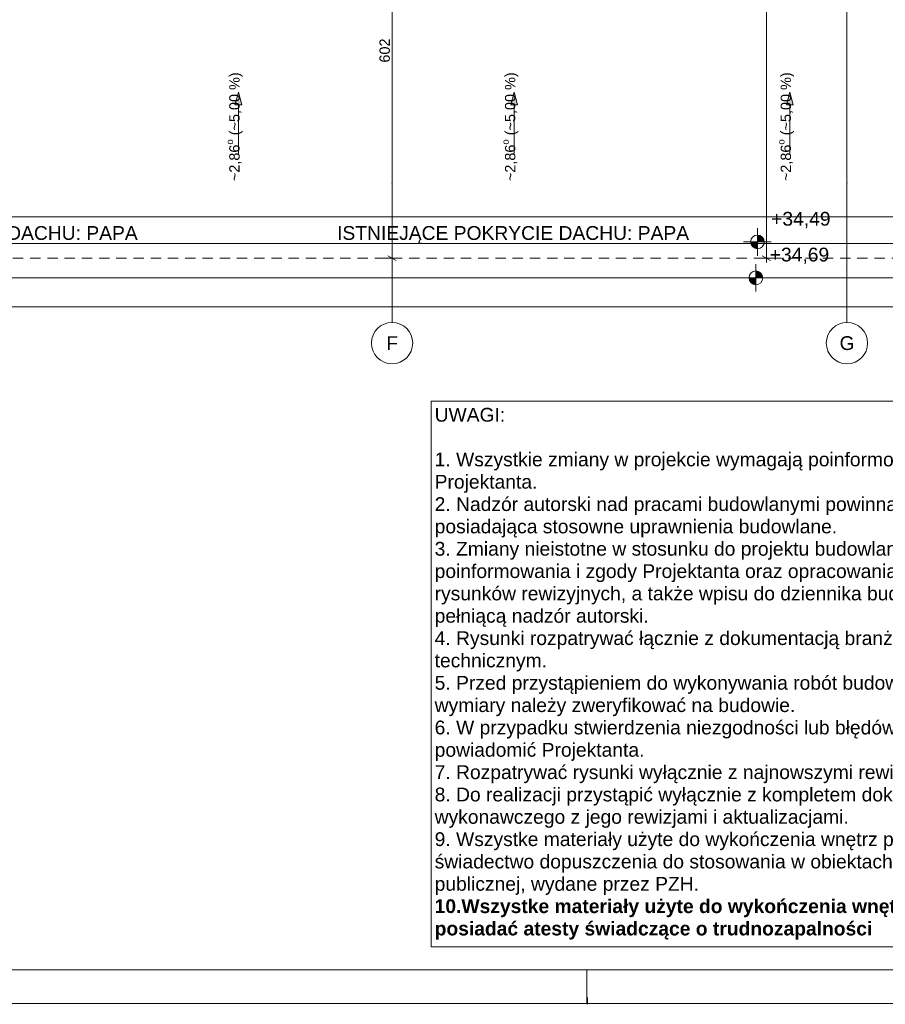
# Paper-space layout 'A-14 INWENTARYZACJA - RZUT DACHU' of a CAD drawing. Header units: millimetres. Extents: x 0 to 594, y 0 to 350.
# Tile 4 of 8: x 332 to 457, y 0 to 143. Entities that reach past the tile are written whole.
import ezdxf
from ezdxf.xclip import XClip

# ---------------------------------------------------------------- set-up
doc = ezdxf.new("R2010")
doc.units = ezdxf.units.MM
doc.header["$MEASUREMENT"] = 0
doc.header["$XCLIPFRAME"] = 0
doc.linetypes.add('DASHDOTX2', pattern=[1000, 500, -250, 0, -250])
doc.linetypes.add('Przer. długie kreski', pattern=[2.5, 1.5, -1])
for name, color, linetype, lineweight in [('0_Nr_pióra__2', 8, 'Continuous', 13), ('A_Arkusz_Nr_pióra__1', 7, 'Continuous', 20), ('A_dach_Nr_pióra__2', 8, 'Continuous', 13), ('A_wymiary_Nr_pióra__1', 7, 'Continuous', 20), ('A_wymiary_Nr_pióra__2', 8, 'Continuous', 13), ('A_ściany_Nr_pióra__1', 7, 'Continuous', 20), ('A_ściany_Nr_pióra__2', 8, 'Continuous', 13)]:
    doc.layers.add(name, color=color, linetype=linetype, lineweight=lineweight)
for name, color, linetype, lineweight, true_color in [('A_Arkusz_Nr_pióra__237', 7, 'Continuous', 5, 0x343434), ('A_osie_Nr_pióra__16', 7, 'Continuous', 5, 0x320000), ('A_osie_Nr_pióra__76', 7, 'Continuous', 5, 0x323200)]:
    doc.layers.add(name, color=color, linetype=linetype, lineweight=lineweight, true_color=true_color)
doc.styles.add('STYL_AUTOMATYCZNY_1', font='arial.ttf')
doc.styles.add('STYL_AUTOMATYCZNY_4', font='arial.ttf')

# ---------------------------------------------------------------- blocks, each defined once
blk = doc.blocks.new('Rysunek_1_1', base_point=(-1587.54, -209.9))
at = {"layer": 'A_dach_Nr_pióra__2', "linetype": 'Continuous', "lineweight": 13}
for points in [[(363.47, 132.33), (362.97, 130.46), (363.97, 130.46)], [(403.47, 132.33), (402.97, 130.46), (403.97, 130.46)], [(443.47, 132.33), (442.97, 130.46), (443.97, 130.46)]]:
    blk.add_hatch(color=8, dxfattribs=at).paths.add_polyline_path(points)
at = {"layer": 'A_wymiary_Nr_pióra__2', "linetype": 'Continuous', "lineweight": 13}
for points in [[(438.76, 110.56), (439.76, 110.56), (439.69, 110.94), (439.47, 111.26), (439.14, 111.48), (438.76, 111.56)], [(438.76, 110.56), (437.76, 110.56), (437.84, 110.17), (438.05, 109.85), (438.38, 109.63), (438.76, 109.56)], [(438.56, 105.36), (439.56, 105.36), (439.48, 105.74), (439.26, 106.07), (438.94, 106.28), (438.56, 106.36)], [(438.56, 105.36), (437.56, 105.36), (437.63, 104.98), (437.85, 104.65), (438.17, 104.44), (438.56, 104.36)]]:
    blk.add_hatch(color=8, dxfattribs=at).paths.add_polyline_path(points)
at = {"layer": 'A_dach_Nr_pióra__2', "color": 8, "linetype": 'Continuous', "lineweight": 13}
for p, q in [((363.47, 132.33), (362.97, 130.46)), ((363.47, 132.33), (363.97, 130.46)), ((403.47, 132.33), (402.97, 130.46)), ((403.47, 132.33), (403.97, 130.46)), ((443.47, 132.33), (442.97, 130.46)), ((443.47, 132.33), (443.97, 130.46)), ((363.97, 130.46), (362.97, 130.46)), ((363.47, 123.41), (363.47, 130.46)), ((403.97, 130.46), (402.97, 130.46)), ((403.47, 123.41), (403.47, 130.46)), ((443.97, 130.46), (442.97, 130.46)), ((443.47, 123.41), (443.47, 130.46))]:
    blk.add_line(p, q, dxfattribs=at)
at = {"layer": 'A_osie_Nr_pióra__16', "color": 18, "linetype": 'DASHDOTX2', "lineweight": 5, "true_color": 0x320000}
for p, q in [((385.76, 318.63), (385.76, 119.13)), ((451.76, 318.63), (451.76, 119.13)), ((385.76, 119.13), (385.76, 98.88)), ((451.76, 119.13), (451.76, 98.88)), ((526.07, 114.19), (57.45, 114.19))]:
    blk.add_line(p, q, dxfattribs=at)
for p in [(385.76, 119.13), (385.76, 119.13), (451.76, 119.13), (451.76, 119.13)]:
    blk.add_point(p, dxfattribs=at)
at = {"layer": 'A_osie_Nr_pióra__76', "color": 48, "linetype": 'Continuous', "lineweight": 5, "true_color": 0x323200}
for centre in [(385.76, 95.88), (451.76, 95.88)]:
    blk.add_circle(centre, 3, dxfattribs=at)
at = {"layer": 'A_wymiary_Nr_pióra__1', "color": 7, "linetype": 'Continuous', "lineweight": 20}
for p, q in [((385.13, 108.57), (386.38, 107.85)), ((439.44, 108.57), (440.69, 107.85))]:
    blk.add_line(p, q, dxfattribs=at)
at = {"layer": 'A_wymiary_Nr_pióra__2', "color": 8, "linetype": 'Continuous', "lineweight": 13}
for p, q in [((440.07, 108.21), (440.07, 187.36)), ((385.76, 108.21), (385.76, 168.43)), ((438.76, 108.56), (438.76, 112.56)), ((436.76, 110.56), (440.76, 110.56)), ((386.69, 108.21), (384.82, 108.21)), ((385.76, 107.6), (385.76, 108.21)), ((438.56, 103.36), (438.56, 107.36)), ((441, 108.21), (439.13, 108.21)), ((440.07, 107.6), (440.07, 108.21)), ((436.56, 105.36), (440.56, 105.36)), ((52.92, 101.14), (521.32, 101.14))]:
    blk.add_line(p, q, dxfattribs=at)
for centre in [(438.76, 110.56), (438.56, 105.36)]:
    blk.add_circle(centre, 1, dxfattribs=at)
at = {"layer": 'A_ściany_Nr_pióra__1', "color": 7, "linetype": 'Continuous', "lineweight": 20, "flags": 128}
for points in [[(57.92, 235.75), (57.92, 323.98), (516.32, 323.98), (516.32, 236.85), (514.82, 236.85), (514.82, 199.17), (516.32, 199.17), (516.32, 110.36), (57.92, 110.36), (57.92, 198.55)], [(521.32, 216.71), (521.32, 105.36), (52.92, 105.36), (52.92, 247.34)]]:
    blk.add_lwpolyline(points, dxfattribs=at)
at = {"layer": 'A_ściany_Nr_pióra__2', "color": 8, "linetype": 'Przer. długie kreski', "lineweight": 13, "flags": 128}
blk.add_lwpolyline([(518.75, 216.71), (518.75, 108.21), (55.97, 108.21), (55.97, 198.55)], dxfattribs=at)
at = {"layer": 'A_dach_Nr_pióra__2', "color": 8, "linetype": 'Continuous', "lineweight": 13, "char_height": 1.5, "attachment_point": 5, "rotation": 90, "style": 'STYL_AUTOMATYCZNY_1'}
for insert in [(362.9, 127.29), (402.9, 127.29), (442.9, 127.29)]:
    blk.add_mtext('\\A1;{\\pqc;\\fArial|b0|i0|c238|p0;\\W1.000000;~2,86\\fArial|b0|i0|c238|p0;\\W1.000000;\\A1{\\H.66x;\\So^  ;}\\fArial|b0|i0|c238|p0;\\W1.000000; (~5,00 %)}', dxfattribs=dict(at, insert=insert))
at = {"layer": 'A_dach_Nr_pióra__2', "color": 8, "linetype": 'Continuous', "lineweight": 13, "char_height": 2, "attachment_point": 5, "style": 'STYL_AUTOMATYCZNY_1'}
for insert in [(323.32, 111.57), (403.32, 111.57)]:
    blk.add_mtext('\\A1;{\\pqc;\\fArial|b0|i0|c238|p0;\\W1.000000;ISTNIEJĄCE POKRYCIE DACHU: PAPA}', dxfattribs=dict(at, insert=insert))
at = {"layer": 'A_osie_Nr_pióra__76', "color": 48, "linetype": 'Continuous', "lineweight": 5, "true_color": 0x323200, "char_height": 2, "attachment_point": 1, "style": 'STYL_AUTOMATYCZNY_1'}
for s, insert in [('\\A1;{\\pql;\\pt0;\\fArial|b0|i0|c238|p0;\\W1.000000;F}', (384.92, 96.88)), ('\\A1;{\\pql;\\pt0;\\fArial|b0|i0|c238|p0;\\W1.000000;G}', (450.69, 96.88))]:
    blk.add_mtext(s, dxfattribs=dict(at, insert=insert))
at = {"layer": 'A_wymiary_Nr_pióra__1', "color": 7, "linetype": 'Continuous', "lineweight": 20, "insert": (385.46, 136.6), "char_height": 1.5, "width": 3.4323, "attachment_point": 7, "rotation": 90, "style": 'STYL_AUTOMATYCZNY_4'}
blk.add_mtext('\\A1;{\\pql;\\fArial|b0|i0|c238|p0;\\W1.000000;602}', dxfattribs=at)
at = {"layer": 'A_wymiary_Nr_pióra__2', "color": 8, "linetype": 'Continuous', "lineweight": 13, "char_height": 2, "width": 8.4656, "attachment_point": 7, "style": 'STYL_AUTOMATYCZNY_4'}
for s, insert in [('\\A1;{\\pql;\\fArial|b0|i0|c238|p0;\\W1.000000;+34,49}', (440.76, 112.56)), ('\\A1;{\\pql;\\fArial|b0|i0|c238|p0;\\W1.000000;+34,69}', (440.56, 107.36))]:
    blk.add_mtext(s, dxfattribs=dict(at, insert=insert))
blk = doc.blocks.new('Rysunek_2_2', base_point=(-1870.49, -494.26))
at = {"layer": '0_Nr_pióra__2', "color": 8, "linetype": 'Continuous', "lineweight": 13}
for p, q in [((485.87, 87.44), (391.44, 87.44)), ((391.44, 87.44), (391.44, 8.25)), ((485.87, 8.25), (485.87, 87.44)), ((391.44, 8.25), (485.87, 8.25))]:
    blk.add_line(p, q, dxfattribs=at)
at = {"layer": '0_Nr_pióra__2', "color": 8, "linetype": 'Continuous', "lineweight": 13, "insert": (391.94, 86.48), "char_height": 2, "width": 93.4245, "attachment_point": 1, "line_spacing_factor": 0.972584, "style": 'STYL_AUTOMATYCZNY_1'}
blk.add_mtext('\\A1;{\\pql;\\fArial|b0|i0|c238|p0;\\W1.000000;UWAGI:\\P\\pql;\\fArial|b0|i0|c238|p0;\\W1.000000;\\P\\pql;\\fArial|b0|i0|c238|p0;\\W1.000000;1. Wszystkie zmiany w projekcie wymagają poinformowania i zgody Projektanta.\\P\\pql;\\fArial|b0|i0|c238|p0;\\W1.000000;2. Nadzór autorski nad pracami budowlanymi powinna sprawować osoba posiadająca stosowne uprawnienia budowlane.\\P\\pql;\\fArial|b0|i0|c238|p0;\\W1.000000;3. Zmiany nieistotne w stosunku do projektu budowlanego wymagają poinformowania i zgody Projektanta oraz opracowania stosownych rysunków rewizyjnych, a także wpisu do dziennika budowy przez osobę pełniącą nadzór autorski.\\P\\pql;\\fArial|b0|i0|c238|p0;\\W1.000000;4. Rysunki rozpatrywać łącznie z dokumentacją branżową oraz opisem technicznym.\\P\\pql;\\pt3.76365;\\fArial|b0|i0|c238|p0;\\W1.000000;5. Przed przystąpieniem do wykonywania robót budowlanych wszystkie wymiary należy zweryfikować na budowie.\\P\\pql;\\fArial|b0|i0|c238|p0;\\W1.000000;6. W przypadku stwierdzenia niezgodności lub błędów niezwłocznie powiadomić Projektanta.\\P\\pql;\\fArial|b0|i0|c238|p0;\\W1.000000;7. Rozpatrywać rysunki wyłącznie z najnowszymi rewizjami.\\P\\pql;\\fArial|b0|i0|c238|p0;\\W1.000000;8. Do realizacji przystąpić wyłącznie z kompletem dokumentacji projektu wykonawczego z jego rewizjami i aktualizacjami.\\P\\pql;\\fArial|b0|i0|c238|p0;\\W1.000000;9. Wszystke materiały użyte do wykończenia wnętrz powinny posiadać świadectwo dopuszczenia do stosowania w obiektach użyteczności publicznej, wydane przez PZH.\\P\\pql;\\fArial|b1|i0|c238|p0;\\W1.000000;10.Wszystke materiały użyte do wykończenia wnętrz powinny posiadać atesty świadczące o trudnozapalności}', dxfattribs=at)

psp = doc.layouts.new('A-14 INWENTARYZACJA - RZUT DACHU')

# ---------------------------------------------------------------- linework, layer by layer
at = {"layer": 'A_Arkusz_Nr_pióra__1', "color": 7, "linetype": 'Continuous', "lineweight": 20}
psp.add_line((589.1, 4.9), (29.9, 4.9), dxfattribs=at)
at = {"layer": 'A_Arkusz_Nr_pióra__1', "color": 7, "linetype": 'Continuous', "lineweight": 20, "flags": 128}
psp.add_lwpolyline([(0, 350), (594, 350), (594, 0), (0, 0)], close=True, dxfattribs=at)
at = {"layer": 'A_Arkusz_Nr_pióra__237', "color": 250, "linetype": 'Continuous', "lineweight": 5, "true_color": 0x343434}
for p, q in [((414, 0), (414, 4.9)), ((414.1, -0.1), (414.1, 0.9))]:
    psp.add_line(p, q, dxfattribs=at)

# ---------------------------------------------------------------- block references
at = {"color": 37, "linetype": 'Continuous', "lineweight": 5, "true_color": 0x656532}
ref = psp.add_blockref('Rysunek_1_1', (-1587.54, -209.9), dxfattribs=at)
XClip(ref).set_block_clipping_path([(29.5536821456, 91.426833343), (555.9960649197, 345.1)])
ref = psp.add_blockref('Rysunek_2_2', (-1870.49, -494.26), dxfattribs=at)
XClip(ref).set_block_clipping_path([(390.0831421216, 6.9811852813), (487.5000535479, 88.9767466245)])

doc.saveas('drawing.dxf')
